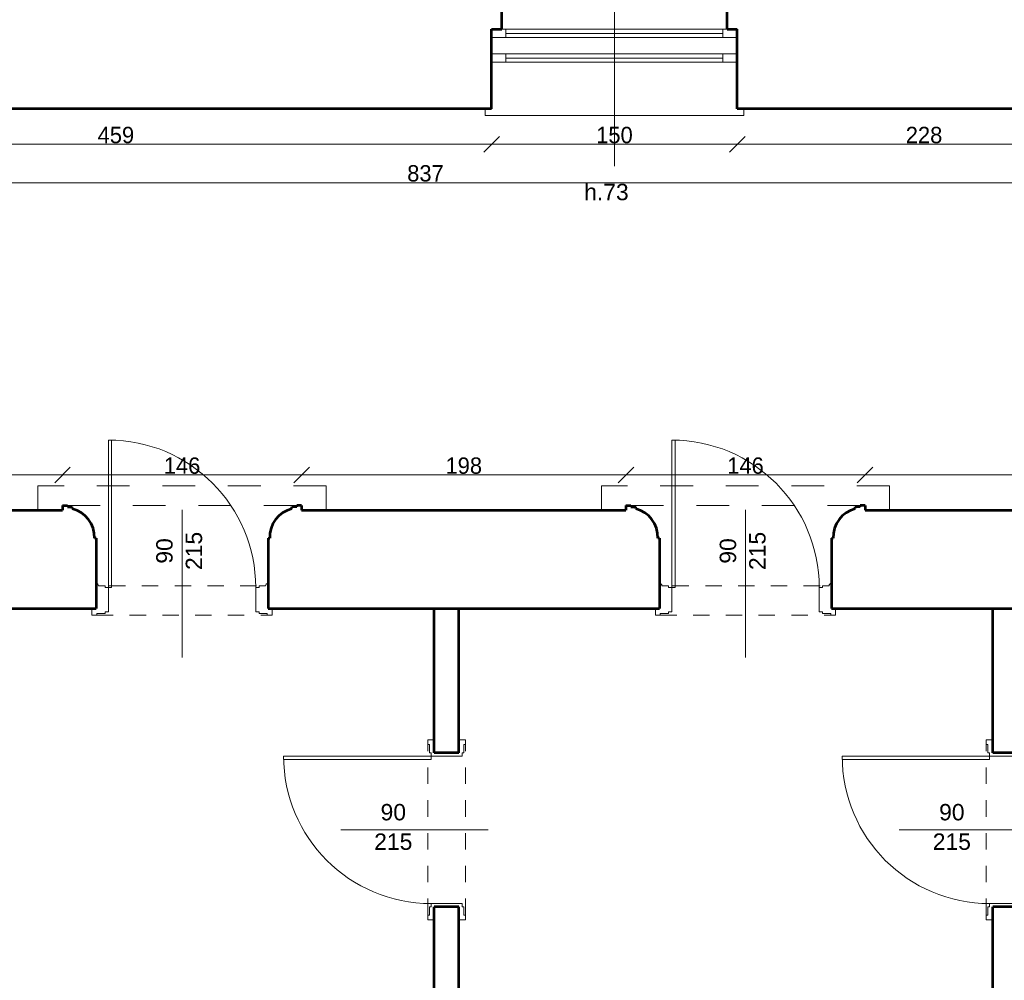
# Model space of a CAD drawing. Header units: inches. Extents: x -21887 to 84279, y -131485 to 67836.
# Tile 9 of 256: x -5681 to 331, y -39428 to -33566. Entities that reach past the tile are written whole.
import ezdxf

# ---------------------------------------------------------------- set-up
doc = ezdxf.new("R2010")
doc.units = ezdxf.units.IN
doc.header["$MEASUREMENT"] = 0
doc.linetypes.add('Dashed', pattern=[400, 200, -200])
doc.linetypes.add('Dashed copy', pattern=[200, 100, -100])
doc.layers.get('0').update_dxf_attribs({"lineweight": 13})
doc.layers.get('Defpoints').update_dxf_attribs({"lineweight": 13})
for name, color, linetype, lineweight in [('AI_MURY', 7, 'Continuous', 53), ('Dimensioning', 7, 'Continuous', 13), ('DRZWI', 7, 'Continuous', 13), ('dzialowki', 7, 'Continuous', 53), ('PODCIAGI', 7, 'Continuous', 13), ('schodzy', 7, 'Continuous', 13)]:
    doc.layers.add(name, color=color, linetype=linetype, lineweight=lineweight)
doc.styles.add('GENERATED_STYLE_7', font='txt')
doc.styles.add('Style-Courier New', font='txt')
doc.dimstyles.new('Dimstyle_5', dxfattribs={"dimtxt": 100, "dimasz": 95, "dimexe": 0.18, "dimexo": 0, "dimgap": 0.09, "dimtad": 1, "dimtih": 1, "dimtoh": 1, "dimdec": 0, "dimlfac": 0.1, "dimzin": 0, "dimdsep": 46, "dimlunit": 5, "dimtxsty": 'GENERATED_STYLE_7', "dimblk": 'ARROWHEAD_6', "dimcen": 0.09, "dimclrd": 161, "dimclre": 161, "dimclrt": 7, "dimadec": 0, "dimazin": 0, "dimtfac": 1, "dimtdec": 0, "dimtmove": 0, "dimatfit": 3, "dimfxl": 0, "dimtolj": 1, "dimtzin": 0, "dimarcsym": 0})

# ---------------------------------------------------------------- blocks, each defined once
blk = doc.blocks.new('ARROWHEAD_6')
at = {"color": 0, "linetype": 'Continuous'}
for p, q in [((0, 0), (-1, 0)), ((-0.5, -0.5), (0.5, 0.5))]:
    blk.add_line(p, q, dxfattribs=at)
blk = doc.blocks.new('*U1037')
at = {"layer": 'Defpoints', "color": 0, "linetype": 'Continuous'}
for p in [(-7387.4, -33912.2), (-2799.5, -33980.4), (-2799.5, -34326.1)]:
    blk.add_point(p, dxfattribs=at)
at = {"layer": 'Dimensioning', "color": 161, "linetype": 'Continuous', "lineweight": -2}
for p, q in [((-7387.4, -34326), (-7387.4, -34326.3)), ((-7292.4, -34326.1), (-2894.5, -34326.1)), ((-2799.5, -34326), (-2799.5, -34326.3))]:
    blk.add_line(p, q, dxfattribs=at)
at = {"layer": 'Dimensioning', "color": 161, "linetype": 'Continuous', "lineweight": -2, "xscale": 95, "yscale": 95, "zscale": 95, "rotation": 180}
blk.add_blockref('ARROWHEAD_6', (-7387.4, -34326.1), dxfattribs=at)
at = {"layer": 'Dimensioning', "color": 161, "linetype": 'Continuous', "lineweight": -2, "xscale": 95, "yscale": 95, "zscale": 95}
blk.add_blockref('ARROWHEAD_6', (-2799.5, -34326.1), dxfattribs=at)
at = {"layer": 'Dimensioning', "color": 7, "linetype": 'Continuous', "insert": (-5093.4, -34269.9), "char_height": 100, "attachment_point": 5, "style": 'GENERATED_STYLE_7'}
blk.add_mtext('459', dxfattribs=at)
blk = doc.blocks.new('*D1936')
at = {"layer": 'Defpoints'}
for p in [(-7387.4, -33912.2), (-2799.5, -33980.4), (-5093.4, -34326.1), (-2799.5, -34326.1)]:
    blk.add_point(p, dxfattribs=at)
at = {"layer": 'Dimensioning', "color": 161, "linetype": 'Continuous'}
blk.add_blockref('*U1037', (0, 0), dxfattribs=at)
blk = doc.blocks.new('*U1038')
at = {"layer": 'Defpoints', "color": 0, "linetype": 'Continuous'}
for p in [(-1299.5, -33953.1), (-2799.5, -33980.4), (-1299.5, -34326.1)]:
    blk.add_point(p, dxfattribs=at)
at = {"layer": 'Dimensioning', "color": 161, "linetype": 'Continuous', "lineweight": -2}
for p, q in [((-2799.5, -34326), (-2799.5, -34326.3)), ((-2704.5, -34326.1), (-1394.5, -34326.1)), ((-1299.5, -34326), (-1299.5, -34326.3))]:
    blk.add_line(p, q, dxfattribs=at)
at = {"layer": 'Dimensioning', "color": 161, "linetype": 'Continuous', "lineweight": -2, "xscale": 95, "yscale": 95, "zscale": 95, "rotation": 180}
blk.add_blockref('ARROWHEAD_6', (-2799.5, -34326.1), dxfattribs=at)
at = {"layer": 'Dimensioning', "color": 161, "linetype": 'Continuous', "lineweight": -2, "xscale": 95, "yscale": 95, "zscale": 95}
blk.add_blockref('ARROWHEAD_6', (-1299.5, -34326.1), dxfattribs=at)
at = {"layer": 'Dimensioning', "color": 7, "linetype": 'Continuous', "insert": (-2049.5, -34269.9), "char_height": 100, "attachment_point": 5, "style": 'GENERATED_STYLE_7'}
blk.add_mtext('150', dxfattribs=at)
blk = doc.blocks.new('*D1937')
at = {"layer": 'Defpoints'}
for p in [(-1299.5, -33953.1), (-2799.5, -33980.4), (-2049.5, -34326.1), (-1299.5, -34326.1)]:
    blk.add_point(p, dxfattribs=at)
at = {"layer": 'Dimensioning', "color": 161, "linetype": 'Continuous'}
blk.add_blockref('*U1038', (0, 0), dxfattribs=at)
blk = doc.blocks.new('*U1039')
at = {"layer": 'Defpoints', "color": 0, "linetype": 'Continuous'}
for p in [(980.5, -33857.6), (-1299.5, -33953.1), (980.5, -34326.1)]:
    blk.add_point(p, dxfattribs=at)
at = {"layer": 'Dimensioning', "color": 161, "linetype": 'Continuous', "lineweight": -2}
for p, q in [((-1299.5, -34326), (-1299.5, -34326.3)), ((-1204.5, -34326.1), (885.5, -34326.1)), ((980.5, -34326), (980.5, -34326.3))]:
    blk.add_line(p, q, dxfattribs=at)
at = {"layer": 'Dimensioning', "color": 161, "linetype": 'Continuous', "lineweight": -2, "xscale": 95, "yscale": 95, "zscale": 95, "rotation": 180}
blk.add_blockref('ARROWHEAD_6', (-1299.5, -34326.1), dxfattribs=at)
at = {"layer": 'Dimensioning', "color": 161, "linetype": 'Continuous', "lineweight": -2, "xscale": 95, "yscale": 95, "zscale": 95}
blk.add_blockref('ARROWHEAD_6', (980.5, -34326.1), dxfattribs=at)
at = {"layer": 'Dimensioning', "color": 7, "linetype": 'Continuous', "insert": (-159.5, -34269.9), "char_height": 100, "attachment_point": 5, "style": 'GENERATED_STYLE_7'}
blk.add_mtext('228', dxfattribs=at)
blk = doc.blocks.new('*D1938')
at = {"layer": 'Defpoints'}
for p in [(980.5, -33857.6), (-1299.5, -33953.1), (-159.5, -34326.1), (980.5, -34326.1)]:
    blk.add_point(p, dxfattribs=at)
at = {"layer": 'Dimensioning', "color": 161, "linetype": 'Continuous'}
blk.add_blockref('*U1039', (0, 0), dxfattribs=at)
blk = doc.blocks.new('*U1040')
at = {"layer": 'Defpoints', "color": 0, "linetype": 'Continuous'}
for p in [(-7387.4, -33734.7), (980.5, -33775.6), (980.5, -34560.1)]:
    blk.add_point(p, dxfattribs=at)
at = {"layer": 'Dimensioning', "color": 161, "linetype": 'Continuous', "lineweight": -2}
for p, q in [((-7387.4, -34559.9), (-7387.4, -34560.3)), ((-7292.4, -34560.1), (885.5, -34560.1)), ((980.5, -34559.9), (980.5, -34560.3))]:
    blk.add_line(p, q, dxfattribs=at)
at = {"layer": 'Dimensioning', "color": 161, "linetype": 'Continuous', "lineweight": -2, "xscale": 95, "yscale": 95, "zscale": 95, "rotation": 180}
blk.add_blockref('ARROWHEAD_6', (-7387.4, -34560.1), dxfattribs=at)
at = {"layer": 'Dimensioning', "color": 161, "linetype": 'Continuous', "lineweight": -2, "xscale": 95, "yscale": 95, "zscale": 95}
blk.add_blockref('ARROWHEAD_6', (980.5, -34560.1), dxfattribs=at)
at = {"layer": 'Dimensioning', "color": 7, "linetype": 'Continuous', "insert": (-3203.4, -34503.8), "char_height": 100, "attachment_point": 5, "style": 'GENERATED_STYLE_7'}
blk.add_mtext('837', dxfattribs=at)
blk = doc.blocks.new('*D1939')
at = {"layer": 'Defpoints'}
for p in [(-7387.4, -33734.7), (980.5, -33775.6), (-3203.4, -34560.1), (980.5, -34560.1)]:
    blk.add_point(p, dxfattribs=at)
at = {"layer": 'Dimensioning', "color": 161, "linetype": 'Continuous'}
blk.add_blockref('*U1040', (0, 0), dxfattribs=at)
blk = doc.blocks.new('*U1147')
at = {"layer": 'Defpoints', "color": 0, "linetype": 'Continuous'}
for p in [(-5419.5, -36343.9), (-7909.5, -36559.3), (-5419.5, -36559.3)]:
    blk.add_point(p, dxfattribs=at)
at = {"layer": 'Dimensioning', "color": 161, "linetype": 'Continuous', "lineweight": -2}
for p, q in [((-7909.5, -36344), (-7909.5, -36343.7)), ((-7814.5, -36343.9), (-5514.5, -36343.9)), ((-5419.5, -36344), (-5419.5, -36343.7))]:
    blk.add_line(p, q, dxfattribs=at)
at = {"layer": 'Dimensioning', "color": 161, "linetype": 'Continuous', "lineweight": -2, "xscale": 95, "yscale": 95, "zscale": 95, "rotation": 180}
blk.add_blockref('ARROWHEAD_6', (-7909.5, -36343.9), dxfattribs=at)
at = {"layer": 'Dimensioning', "color": 161, "linetype": 'Continuous', "lineweight": -2, "xscale": 95, "yscale": 95, "zscale": 95}
blk.add_blockref('ARROWHEAD_6', (-5419.5, -36343.9), dxfattribs=at)
at = {"layer": 'Dimensioning', "color": 7, "linetype": 'Continuous', "insert": (-6664.5, -36287.6), "char_height": 100, "attachment_point": 5, "style": 'GENERATED_STYLE_7'}
blk.add_mtext('249', dxfattribs=at)
blk = doc.blocks.new('*D2114')
at = {"layer": 'Defpoints'}
for p in [(-6664.5, -36343.9), (-5419.5, -36343.9), (-7909.5, -36559.3), (-5419.5, -36559.3)]:
    blk.add_point(p, dxfattribs=at)
at = {"layer": 'Dimensioning', "color": 161, "linetype": 'Continuous'}
blk.add_blockref('*U1147', (0, 0), dxfattribs=at)
blk = doc.blocks.new('*U1148')
at = {"layer": 'Defpoints', "color": 0, "linetype": 'Continuous'}
for p in [(-3959.5, -36343.9), (-5419.5, -36559.3), (-3959.5, -36559.3)]:
    blk.add_point(p, dxfattribs=at)
at = {"layer": 'Dimensioning', "color": 161, "linetype": 'Continuous', "lineweight": -2}
for p, q in [((-5419.5, -36344), (-5419.5, -36343.7)), ((-5324.5, -36343.9), (-4054.5, -36343.9)), ((-3959.5, -36344), (-3959.5, -36343.7))]:
    blk.add_line(p, q, dxfattribs=at)
at = {"layer": 'Dimensioning', "color": 161, "linetype": 'Continuous', "lineweight": -2, "xscale": 95, "yscale": 95, "zscale": 95, "rotation": 180}
blk.add_blockref('ARROWHEAD_6', (-5419.5, -36343.9), dxfattribs=at)
at = {"layer": 'Dimensioning', "color": 161, "linetype": 'Continuous', "lineweight": -2, "xscale": 95, "yscale": 95, "zscale": 95}
blk.add_blockref('ARROWHEAD_6', (-3959.5, -36343.9), dxfattribs=at)
at = {"layer": 'Dimensioning', "color": 7, "linetype": 'Continuous', "insert": (-4689.5, -36287.6), "char_height": 100, "attachment_point": 5, "style": 'GENERATED_STYLE_7'}
blk.add_mtext('146', dxfattribs=at)
blk = doc.blocks.new('*D2115')
at = {"layer": 'Defpoints'}
for p in [(-4689.5, -36343.9), (-3959.5, -36343.9), (-5419.5, -36559.3), (-3959.5, -36559.3)]:
    blk.add_point(p, dxfattribs=at)
at = {"layer": 'Dimensioning', "color": 161, "linetype": 'Continuous'}
blk.add_blockref('*U1148', (0, 0), dxfattribs=at)
blk = doc.blocks.new('*U1149')
at = {"layer": 'Defpoints', "color": 0, "linetype": 'Continuous'}
for p in [(-1979.5, -36343.9), (-3959.5, -36559.3), (-1979.5, -36559.3)]:
    blk.add_point(p, dxfattribs=at)
at = {"layer": 'Dimensioning', "color": 161, "linetype": 'Continuous', "lineweight": -2}
for p, q in [((-3959.5, -36344), (-3959.5, -36343.7)), ((-3864.5, -36343.9), (-2074.5, -36343.9)), ((-1979.5, -36344), (-1979.5, -36343.7))]:
    blk.add_line(p, q, dxfattribs=at)
at = {"layer": 'Dimensioning', "color": 161, "linetype": 'Continuous', "lineweight": -2, "xscale": 95, "yscale": 95, "zscale": 95, "rotation": 180}
blk.add_blockref('ARROWHEAD_6', (-3959.5, -36343.9), dxfattribs=at)
at = {"layer": 'Dimensioning', "color": 161, "linetype": 'Continuous', "lineweight": -2, "xscale": 95, "yscale": 95, "zscale": 95}
blk.add_blockref('ARROWHEAD_6', (-1979.5, -36343.9), dxfattribs=at)
at = {"layer": 'Dimensioning', "color": 7, "linetype": 'Continuous', "insert": (-2969.5, -36287.6), "char_height": 100, "attachment_point": 5, "style": 'GENERATED_STYLE_7'}
blk.add_mtext('198', dxfattribs=at)
blk = doc.blocks.new('*D2116')
at = {"layer": 'Defpoints'}
for p in [(-2969.5, -36343.9), (-1979.5, -36343.9), (-3959.5, -36559.3), (-1979.5, -36559.3)]:
    blk.add_point(p, dxfattribs=at)
at = {"layer": 'Dimensioning', "color": 161, "linetype": 'Continuous'}
blk.add_blockref('*U1149', (0, 0), dxfattribs=at)
blk = doc.blocks.new('*U1150')
at = {"layer": 'Defpoints', "color": 0, "linetype": 'Continuous'}
for p in [(-519.5, -36343.9), (-1979.5, -36559.3), (-519.5, -36559.3)]:
    blk.add_point(p, dxfattribs=at)
at = {"layer": 'Dimensioning', "color": 161, "linetype": 'Continuous', "lineweight": -2}
for p, q in [((-1979.5, -36344), (-1979.5, -36343.7)), ((-1884.5, -36343.9), (-614.5, -36343.9)), ((-519.5, -36344), (-519.5, -36343.7))]:
    blk.add_line(p, q, dxfattribs=at)
at = {"layer": 'Dimensioning', "color": 161, "linetype": 'Continuous', "lineweight": -2, "xscale": 95, "yscale": 95, "zscale": 95, "rotation": 180}
blk.add_blockref('ARROWHEAD_6', (-1979.5, -36343.9), dxfattribs=at)
at = {"layer": 'Dimensioning', "color": 161, "linetype": 'Continuous', "lineweight": -2, "xscale": 95, "yscale": 95, "zscale": 95}
blk.add_blockref('ARROWHEAD_6', (-519.5, -36343.9), dxfattribs=at)
at = {"layer": 'Dimensioning', "color": 7, "linetype": 'Continuous', "insert": (-1249.5, -36287.6), "char_height": 100, "attachment_point": 5, "style": 'GENERATED_STYLE_7'}
blk.add_mtext('146', dxfattribs=at)
blk = doc.blocks.new('*D2117')
at = {"layer": 'Defpoints'}
for p in [(-1249.5, -36343.9), (-519.5, -36343.9), (-1979.5, -36559.3), (-519.5, -36559.3)]:
    blk.add_point(p, dxfattribs=at)
at = {"layer": 'Dimensioning', "color": 161, "linetype": 'Continuous'}
blk.add_blockref('*U1150', (0, 0), dxfattribs=at)
blk = doc.blocks.new('*U1151')
at = {"layer": 'Defpoints', "color": 0, "linetype": 'Continuous'}
for p in [(1520.5, -36343.9), (-519.5, -36559.3), (1520.5, -36559.3)]:
    blk.add_point(p, dxfattribs=at)
at = {"layer": 'Dimensioning', "color": 161, "linetype": 'Continuous', "lineweight": -2}
for p, q in [((-519.5, -36344), (-519.5, -36343.7)), ((-424.5, -36343.9), (1425.5, -36343.9)), ((1520.5, -36344), (1520.5, -36343.7))]:
    blk.add_line(p, q, dxfattribs=at)
at = {"layer": 'Dimensioning', "color": 161, "linetype": 'Continuous', "lineweight": -2, "xscale": 95, "yscale": 95, "zscale": 95, "rotation": 180}
blk.add_blockref('ARROWHEAD_6', (-519.5, -36343.9), dxfattribs=at)
at = {"layer": 'Dimensioning', "color": 161, "linetype": 'Continuous', "lineweight": -2, "xscale": 95, "yscale": 95, "zscale": 95}
blk.add_blockref('ARROWHEAD_6', (1520.5, -36343.9), dxfattribs=at)
at = {"layer": 'Dimensioning', "color": 7, "linetype": 'Continuous', "insert": (500.5, -36287.6), "char_height": 100, "attachment_point": 5, "style": 'GENERATED_STYLE_7'}
blk.add_mtext('204', dxfattribs=at)
blk = doc.blocks.new('*D2118')
at = {"layer": 'Defpoints'}
for p in [(500.5, -36343.9), (1520.5, -36343.9), (-519.5, -36559.3), (1520.5, -36559.3)]:
    blk.add_point(p, dxfattribs=at)
at = {"layer": 'Dimensioning', "color": 161, "linetype": 'Continuous'}
blk.add_blockref('*U1151', (0, 0), dxfattribs=at)

msp = doc.modelspace()

# ---------------------------------------------------------------- linework, layer by layer
at = {"layer": 'AI_MURY', "color": 7, "linetype": 'Continuous'}
for p, q in [((-2737, -33624.3), (-2737, -33459.3)), ((-1362, -33624.3), (-1362, -33459.3)), ((-2799.5, -33624.3), (-2737, -33624.3)), ((-2799.5, -34109.3), (-2799.5, -33624.3)), ((-1362, -33624.3), (-1299.5, -33624.3)), ((-1299.5, -34109.3), (-1299.5, -33624.3)), ((-2799.5, -34109.3), (-7387.4, -34109.3)), ((980.5, -34109.3), (-1299.5, -34109.3)), ((-5419.5, -36529.3), (-5419.5, -36559.3)), ((-5419.5, -36529.3), (-5389.5, -36529.3)), ((-5389.5, -36539.3), (-5389.5, -36529.3)), ((-5389.5, -36539.3), (-5359.5, -36539.3)), ((-5359.5, -36549.3), (-5359.5, -36539.3)), ((-4019.5, -36549.3), (-4019.5, -36539.3)), ((-3989.5, -36539.3), (-4019.5, -36539.3)), ((-3989.5, -36539.3), (-3989.5, -36529.3)), ((-3959.5, -36529.3), (-3989.5, -36529.3)), ((-3959.5, -36529.3), (-3959.5, -36559.3)), ((-1979.5, -36529.3), (-1979.5, -36559.3)), ((-1979.5, -36529.3), (-1949.5, -36529.3)), ((-1949.5, -36539.3), (-1949.5, -36529.3)), ((-1949.5, -36539.3), (-1919.5, -36539.3)), ((-1919.5, -36549.3), (-1919.5, -36539.3)), ((-579.5, -36549.3), (-579.5, -36539.3)), ((-549.5, -36539.3), (-579.5, -36539.3)), ((-549.5, -36539.3), (-549.5, -36529.3)), ((-519.5, -36529.3), (-549.5, -36529.3)), ((-519.5, -36529.3), (-519.5, -36559.3)), ((-7909.5, -36559.3), (-5419.5, -36559.3)), ((-3959.5, -36559.3), (-1979.5, -36559.3)), ((-519.5, -36559.3), (1520.5, -36559.3)), ((-5214.5, -36729.3), (-5224.5, -36729.3)), ((-5214.5, -36729.3), (-5214.5, -37159.3)), ((-4164.5, -36729.3), (-4164.5, -37159.3)), ((-4164.5, -36729.3), (-4154.5, -36729.3)), ((-1774.5, -36729.3), (-1784.5, -36729.3)), ((-1774.5, -36729.3), (-1774.5, -37159.3)), ((-724.5, -36729.3), (-724.5, -37159.3)), ((-724.5, -36729.3), (-714.5, -36729.3)), ((-8114.5, -37159.3), (-5214.5, -37159.3)), ((-4164.5, -37159.3), (-1774.5, -37159.3)), ((-724.5, -37159.3), (1725.5, -37159.3))]:
    msp.add_line(p, q, dxfattribs=at)
for centre, start, end in [((-5404.4, -36723.9), 358.27392, 75.55996), ((-3974.5, -36723.9), 104.44004, 181.72608), ((-1964.4, -36723.9), 358.27392, 75.55996), ((-534.5, -36723.9), 104.44004, 181.72608)]:
    msp.add_arc(centre, 180, start, end, dxfattribs=at)
at = {"layer": 'DRZWI', "color": 220, "linetype": 'Continuous'}
for p, q in [((-2049.5, -32608.9), (-2049.5, -34459.7)), ((-2712, -33624.3), (-2737, -33624.3)), ((-2712, -33624.3), (-1387, -33624.3)), ((-2712, -33674.3), (-2712, -33624.3)), ((-2712, -33649.3), (-1387, -33649.3)), ((-1387, -33674.3), (-1387, -33624.3)), ((-1387, -33624.3), (-1362, -33624.3)), ((-2712, -33674.3), (-2799.5, -33674.3)), ((-2712, -33674.3), (-1387, -33674.3)), ((-1387, -33674.3), (-1299.5, -33674.3)), ((-2712, -33774.3), (-2799.5, -33774.3)), ((-2712, -33774.3), (-1387, -33774.3)), ((-2712, -33824.3), (-2712, -33774.3)), ((-1387, -33774.3), (-1299.5, -33774.3)), ((-1387, -33824.3), (-1387, -33774.3)), ((-2712, -33824.3), (-2799.5, -33824.3)), ((-2712, -33799.3), (-1387, -33799.3)), ((-2712, -33824.3), (-1387, -33824.3)), ((-1387, -33824.3), (-1299.5, -33824.3))]:
    msp.add_line(p, q, dxfattribs=at)
at = {"layer": 'DRZWI', "color": 251, "linetype": 'Continuous'}
for p, q in [((-2839.5, -34109.3), (-2839.5, -34149.3)), ((-1259.5, -34109.3), (-1259.5, -34149.3)), ((-2839.5, -34149.3), (-1259.5, -34149.3))]:
    msp.add_line(p, q, dxfattribs=at)
at = {"layer": 'dzialowki', "color": 12, "linetype": 'Continuous'}
for p, q in [((-3149.5, -38039.3), (-3149.5, -37159.3)), ((-2999.5, -38039.3), (-2999.5, -37159.3)), ((260.5, -38039.3), (260.5, -37159.3)), ((-2999.5, -38039.3), (-3149.5, -38039.3)), ((410.5, -38039.3), (260.5, -38039.3)), ((-3149.5, -42959.3), (-3149.5, -38979.3)), ((-2999.5, -38979.3), (-3149.5, -38979.3)), ((-2999.5, -42959.3), (-2999.5, -38979.3)), ((260.5, -42959.3), (260.5, -38979.3)), ((410.5, -38979.3), (260.5, -38979.3))]:
    msp.add_line(p, q, dxfattribs=at)
at = {"layer": 'PODCIAGI', "color": 5, "linetype": 'Continuous'}
for p, q in [((-3189.5, -37989.3), (-3189.5, -37959.3)), ((-3189.5, -37959.3), (-3149.5, -37959.3)), ((-3189.5, -37989.3), (-3179.5, -37989.3)), ((-3179.5, -38039.3), (-3179.5, -37989.3)), ((-2959.5, -37959.3), (-2999.5, -37959.3)), ((-2969.5, -38039.3), (-2969.5, -37989.3)), ((-2959.5, -37989.3), (-2969.5, -37989.3)), ((-2959.5, -37989.3), (-2959.5, -37959.3)), ((220.5, -37989.3), (220.5, -37959.3)), ((220.5, -37959.3), (260.5, -37959.3)), ((220.5, -37989.3), (230.5, -37989.3)), ((230.5, -38039.3), (230.5, -37989.3)), ((-3179.5, -38039.3), (-3169.5, -38039.3)), ((-3169.5, -38039.3), (-3169.5, -38059.3)), ((-2979.5, -38039.3), (-2979.5, -38059.3)), ((-2969.5, -38039.3), (-2979.5, -38039.3)), ((230.5, -38039.3), (240.5, -38039.3)), ((240.5, -38039.3), (240.5, -38059.3)), ((-4069.5, -38079.3), (-4069.5, -38059.3)), ((-4069.5, -38059.3), (-3169.5, -38059.3)), ((-4069.5, -38079.3), (-3169.5, -38079.3)), ((-3169.5, -38079.3), (-3169.5, -38059.3)), ((-3169.5, -38059.3), (-2979.5, -38059.3)), ((-659.5, -38079.3), (-659.5, -38059.3)), ((-659.5, -38059.3), (240.5, -38059.3)), ((-659.5, -38079.3), (240.5, -38079.3)), ((240.5, -38079.3), (240.5, -38059.3)), ((240.5, -38059.3), (430.5, -38059.3)), ((-2820.8, -38509.3), (-3720.8, -38509.3)), ((589.2, -38509.3), (-310.8, -38509.3)), ((-3179.5, -38979.3), (-3169.5, -38979.3)), ((-3179.5, -38979.3), (-3179.5, -39029.3)), ((-3169.5, -38979.3), (-3169.5, -38959.3)), ((-3169.5, -38959.3), (-2979.5, -38959.3)), ((-2979.5, -38979.3), (-2979.5, -38959.3)), ((-2969.5, -38979.3), (-2979.5, -38979.3)), ((-2969.5, -38979.3), (-2969.5, -39029.3)), ((230.5, -38979.3), (240.5, -38979.3)), ((230.5, -38979.3), (230.5, -39029.3)), ((240.5, -38979.3), (240.5, -38959.3)), ((240.5, -38959.3), (430.5, -38959.3)), ((-3189.5, -39029.3), (-3179.5, -39029.3)), ((-3189.5, -39029.3), (-3189.5, -39059.3)), ((-3189.5, -39059.3), (-3149.5, -39059.3)), ((-2959.5, -39059.3), (-2999.5, -39059.3)), ((-2959.5, -39029.3), (-2969.5, -39029.3)), ((-2959.5, -39029.3), (-2959.5, -39059.3)), ((220.5, -39029.3), (230.5, -39029.3)), ((220.5, -39029.3), (220.5, -39059.3)), ((220.5, -39059.3), (260.5, -39059.3))]:
    msp.add_line(p, q, dxfattribs=at)
at = {"layer": 'PODCIAGI', "color": 5, "linetype": 'Dashed copy'}
for p, q in [((-3189.5, -39029.3), (-3189.5, -37989.3)), ((-2959.3, -39029.3), (-2959.3, -37989.3)), ((220.5, -39029.3), (220.5, -37989.3))]:
    msp.add_line(p, q, dxfattribs=at)
at = {"layer": 'PODCIAGI', "color": 7, "linetype": 'Continuous'}
for centre in [(-3169.5, -38059.3), (240.5, -38059.3)]:
    msp.add_arc(centre, 900, 180, 270, dxfattribs=at)
at = {"layer": 'schodzy', "color": 5, "linetype": 'Continuous'}
for p, q in [((-5119.5, -36130.8), (-5139.5, -36130.8)), ((-5139.5, -36130.8), (-5139.5, -37030.8)), ((-5119.5, -36130.8), (-5119.5, -37030.8)), ((-1679.5, -36130.8), (-1699.5, -36130.8)), ((-1699.5, -36130.8), (-1699.5, -37030.8)), ((-1679.5, -36130.8), (-1679.5, -37030.8)), ((-4689.5, -36557.5), (-4689.5, -37457.5)), ((-1249.5, -36557.5), (-1249.5, -37457.5)), ((-5159.5, -37020.8), (-5199.5, -37020.8)), ((-5159.5, -37020.8), (-5159.5, -37030.8)), ((-4219.5, -37020.8), (-4219.5, -37030.8)), ((-4219.5, -37020.8), (-4179.5, -37020.8)), ((-1719.5, -37020.8), (-1759.5, -37020.8)), ((-1719.5, -37020.8), (-1719.5, -37030.8)), ((-779.5, -37020.8), (-779.5, -37030.8)), ((-779.5, -37020.8), (-739.5, -37020.8)), ((-5159.5, -37030.8), (-5139.5, -37030.8)), ((-5119.5, -37030.8), (-5139.5, -37030.8)), ((-5139.5, -37030.8), (-5139.5, -37179.3)), ((-4239.5, -37030.8), (-4239.5, -37179.3)), ((-4219.5, -37030.8), (-4239.5, -37030.8)), ((-1719.5, -37030.8), (-1699.5, -37030.8)), ((-1679.5, -37030.8), (-1699.5, -37030.8)), ((-1699.5, -37030.8), (-1699.5, -37179.3)), ((-799.5, -37030.8), (-799.5, -37179.3)), ((-779.5, -37030.8), (-799.5, -37030.8)), ((-5239.5, -37199.3), (-5239.5, -37159.3)), ((-5209.5, -37199.3), (-5239.5, -37199.3)), ((-5159.5, -37189.3), (-5209.5, -37189.3)), ((-5209.5, -37199.3), (-5209.5, -37189.3)), ((-5159.5, -37179.3), (-5139.5, -37179.3)), ((-5159.5, -37189.3), (-5159.5, -37179.3)), ((-4219.5, -37179.3), (-4239.5, -37179.3)), ((-4219.5, -37189.3), (-4219.5, -37179.3)), ((-4219.5, -37189.3), (-4169.5, -37189.3)), ((-4169.5, -37199.3), (-4169.5, -37189.3)), ((-4169.5, -37199.3), (-4139.5, -37199.3)), ((-4139.5, -37199.3), (-4139.5, -37159.3)), ((-1799.5, -37199.3), (-1799.5, -37159.3)), ((-1769.5, -37199.3), (-1799.5, -37199.3)), ((-1719.5, -37189.3), (-1769.5, -37189.3)), ((-1769.5, -37199.3), (-1769.5, -37189.3)), ((-1719.5, -37179.3), (-1699.5, -37179.3)), ((-1719.5, -37189.3), (-1719.5, -37179.3)), ((-779.5, -37179.3), (-799.5, -37179.3)), ((-779.5, -37189.3), (-779.5, -37179.3)), ((-779.5, -37189.3), (-729.5, -37189.3)), ((-729.5, -37199.3), (-729.5, -37189.3)), ((-729.5, -37199.3), (-699.5, -37199.3)), ((-699.5, -37199.3), (-699.5, -37159.3))]:
    msp.add_line(p, q, dxfattribs=at)
at = {"layer": 'schodzy', "color": 49, "linetype": 'Dashed'}
for p, q in [((-3809.5, -36409.3), (-5569.5, -36409.3)), ((-5569.5, -36559.3), (-5569.5, -36409.3)), ((-3809.5, -36559.3), (-3809.5, -36409.3)), ((-369.5, -36409.3), (-2129.5, -36409.3)), ((-2129.5, -36559.3), (-2129.5, -36409.3)), ((-369.5, -36559.3), (-369.5, -36409.3))]:
    msp.add_line(p, q, dxfattribs=at)
at = {"layer": 'schodzy', "color": 7, "linetype": 'Dashed'}
for p, q in [((-3989.5, -36529.3), (-5389.5, -36529.3)), ((-549.5, -36529.3), (-1949.5, -36529.3))]:
    msp.add_line(p, q, dxfattribs=at)
at = {"layer": 'schodzy', "color": 5, "linetype": 'Dashed copy'}
for p, q in [((-5134.5, -37020.8), (-4219.5, -37020.8)), ((-1694.5, -37020.8), (-779.5, -37020.8)), ((-5209.5, -37199.3), (-4169.5, -37199.3)), ((-1769.5, -37199.3), (-729.5, -37199.3))]:
    msp.add_line(p, q, dxfattribs=at)
at = {"layer": 'schodzy', "color": 5, "linetype": 'Continuous'}
for centre in [(-5139.5, -37030.8), (-1699.5, -37030.8)]:
    msp.add_arc(centre, 900, 0, 90, dxfattribs=at)
at = {"layer": 'schodzy', "color": 7, "linetype": 'Continuous'}
for centre, start, end in [((-5214.5, -37020.8), 0, 90), ((-4164.5, -37020.8), 90, 180), ((-1774.5, -37020.8), 0, 90), ((-724.5, -37020.8), 90, 180)]:
    msp.add_arc(centre, 15, start, end, dxfattribs=at)

# ---------------------------------------------------------------- texts
at = {"layer": 'DRZWI', "color": 220, "insert": (-2234.5, -34567), "char_height": 100, "width": 460.863, "attachment_point": 1, "style": 'GENERATED_STYLE_7'}
msp.add_mtext('\\fArial|b0|i0|c238|p39;h.73', dxfattribs=at)
at = {"layer": 'PODCIAGI', "color": 5, "char_height": 100, "width": 704.483, "attachment_point": 2, "line_spacing_factor": 1.079165, "style": 'GENERATED_STYLE_7'}
for insert in [(-3399.8, -38351.7), (10.2, -38351.7)]:
    msp.add_mtext('\\fArial|b0|i0|c238|p39;90\\P215', dxfattribs=dict(at, insert=insert))
at = {"layer": 'schodzy', "color": 5, "char_height": 100, "width": 704.483, "attachment_point": 2, "rotation": 90, "line_spacing_factor": 1.079165, "style": 'GENERATED_STYLE_7'}
for insert in [(-4847.1, -36807.6), (-1407.1, -36807.6)]:
    msp.add_mtext('\\fArial|b0|i0|c238|p39;90\\P215', dxfattribs=dict(at, insert=insert))

# ---------------------------------------------------------------- dimensions: what is measured, and where the dimension line sits
at = {"layer": 'Dimensioning', "color": 161, "linetype": 'Continuous'}
for base, p1, p2, picture, middle in [((980.5, -34560.1), (-7387.4, -33734.7), (980.5, -33775.6), '*D1939', (-3203.4, -34560.1)), ((980.5, -34326.1), (-1299.5, -33953.1), (980.5, -33857.6), '*D1938', (-159.5, -34326.1)), ((-2799.5, -34326.1), (-7387.4, -33912.2), (-2799.5, -33980.4), '*D1936', (-5093.4, -34326.1)), ((-1299.5, -34326.1), (-2799.5, -33980.4), (-1299.5, -33953.1), '*D1937', (-2049.5, -34326.1)), ((-5419.5, -36343.9), (-7909.5, -36559.3), (-5419.5, -36559.3), '*D2114', (-6664.5, -36343.9)), ((-3959.5, -36343.9), (-5419.5, -36559.3), (-3959.5, -36559.3), '*D2115', (-4689.5, -36343.9)), ((-1979.5, -36343.9), (-3959.5, -36559.3), (-1979.5, -36559.3), '*D2116', (-2969.5, -36343.9)), ((-519.5, -36343.9), (-1979.5, -36559.3), (-519.5, -36559.3), '*D2117', (-1249.5, -36343.9)), ((1520.5, -36343.9), (-519.5, -36559.3), (1520.5, -36559.3), '*D2118', (500.5, -36343.9))]:
    dim = msp.add_linear_dim(base=base, p1=p1, p2=p2, dimstyle='Dimstyle_5', override={"dimtxsty": 'Style-Courier New', "dimclrd": 0, "dimclre": 161, "dimlwe": 0}, dxfattribs=at)
    dim.commit()
    dim.dimension.update_dxf_attribs({"geometry": picture, "text_midpoint": middle, "dimtype": 128})

doc.saveas('drawing.dxf')
